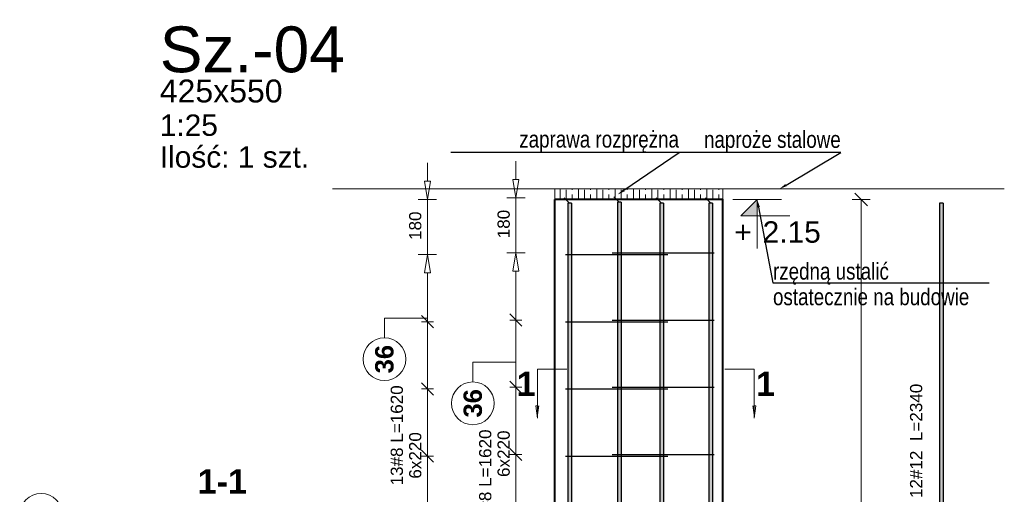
# Model space of a CAD drawing. Extents: x 3922 to 466978, y -142912 to 64503.
# Tile 16 of 62: x 389351 to 392574, y -125457 to -123903. Entities that reach past the tile are written whole.
import ezdxf
from ezdxf import colors
from ezdxf.entities.mleader import LeaderData, LeaderLine
from ezdxf.enums import TextEntityAlignment as Align
from ezdxf.math import Vec2, Vec3

# ---------------------------------------------------------------- set-up
doc = ezdxf.new("R2010")
doc.units = 0
doc.header["$LTSCALE"] = 10
doc.header["$MEASUREMENT"] = 0
for name, color, linetype, lineweight in [('P-Linia3', 6, 'Continuous', 60), ('P-Linia4', 253, 'Continuous', 5), ('P-Opis', 1, 'Continuous', 18), ('P-Wymiar', 254, 'Continuous', 9), ('RCAD_deskowanie', 3, 'Continuous', 40)]:
    doc.layers.add(name, color=color, linetype=linetype, lineweight=lineweight)
for name, color, linetype in [('RCAD_kształt pręta', 7, 'Continuous'), ('RCAD_opis rozkładu', 7, 'Continuous'), ('RCAD_pręt wyrzucony', 130, 'Continuous'), ('RCAD_rozkład pręta', 7, 'Continuous'), ('RCAD_symbole graficzne', 7, 'Continuous')]:
    doc.layers.add(name, color=color, linetype=linetype)
doc.styles.add('_Fd Opis', font='arial.ttf')
doc.styles.add('ROMANS', font='arial.ttf', dxfattribs={"width": 0.7})
doc.styles.add('style1', font='arial.ttf')
doc.styles.add('style3', font='arialbd.ttf')
doc.styles.add('style5', font='arialbd.ttf')
doc.dimstyles.new('A25', dxfattribs={"dimscale": 27, "dimtxt": 1.75, "dimasz": 0.06, "dimexe": 0, "dimexo": 0, "dimgap": 1, "dimtad": 1, "dimdec": 4, "dimrnd": 0.1, "dimdsep": 46, "dimtxsty": 'ROMANS', "dimblk": '[[[[[[[[', "dimcen": 2, "dimdle": 2, "dimse1": 1, "dimse2": 1, "dimclrd": 256, "dimclrt": 1, "dimadec": 0, "dimazin": 0, "dimtfac": 1, "dimtdec": 4, "dimtix": 1, "dimtmove": 2, "dimatfit": 3, "dimldrblk": '[[[[[[[[', "dimfxl": 0, "dimtvp": 0.6, "dimtolj": 1, "dimlwd": -1, "dimarcsym": 0})

# ---------------------------------------------------------------- blocks, each defined once
blk = doc.blocks.new('[[[[[[[[')
at = {"layer": 'P-Wymiar'}
for p, q in [((-12.7, -12.7), (12.7, 12.7)), ((0, 0), (-4.6, 0)), ((0, 18), (0, -18))]:
    blk.add_line(p, q, dxfattribs=at)
blk = doc.blocks.new('*D475')
at = {"layer": 'Defpoints', "color": 0, "transparency": 16777216}
for p in [(391782.1, -124492), (392105.4, -126842), (392105.4, -126842)]:
    blk.add_point(p, dxfattribs=at)
at = {"layer": 'P-Wymiar', "transparency": 16777216}
blk.add_line((392105.4, -124493.6), (392105.4, -126840.4), dxfattribs=at)
at = {"layer": 'P-Wymiar', "transparency": 16777216, "xscale": 1.62, "yscale": 1.62, "zscale": 1.62}
for p, rotation in [((392105.4, -124492), 90), ((392105.4, -126842), 270)]:
    blk.add_blockref('[[[[[[[[', p, dxfattribs=dict(at, rotation=rotation))
at = {"layer": 'P-Wymiar', "color": 1, "transparency": 16777216, "insert": (392054.3, -125667), "char_height": 47.25, "attachment_point": 5, "rotation": 90, "style": 'ROMANS'}
blk.add_mtext('\\A1;2350', dxfattribs=at)

msp = doc.modelspace()

# ---------------------------------------------------------------- hatches: boundary and pattern name
at = {"layer": 'P-Linia4'}
h = msp.add_hatch(dxfattribs=at)
h.set_pattern_fill('GOST_WOOD', color=256, scale=10)
h.set_pattern_definition([(90, (0, 0), (60, -4e-15), [100, -20]), (90, (20, -20), (60, -4e-15), [60, -15, 30, -15]), (90, (40, -50), (60, -4e-15), [100, -20])])
h.paths.add_polyline_path([(391102.82539, -124491.97622), (391652.95895, -124491.97622), (391652.95895, -124457.21041), (391102.82539, -124457.21041)])
at = {"layer": 'RCAD_kształt pręta'}
for points in [[(391145.01133, -124503.89093), (391157.01133, -124503.89093), (391157.01133, -126840.67669), (391145.01133, -126840.67669)], [(391307.78321, -124500.19233), (391319.78321, -124500.19233), (391319.78321, -126836.97808), (391307.78321, -126836.97808)], [(391446.50848, -124503.89093), (391458.50848, -124503.89093), (391458.50848, -126840.67669), (391446.50848, -126840.67669)], [(391607.43153, -124503.89093), (391619.43153, -124503.89093), (391619.43153, -126840.67669), (391607.43153, -126840.67669)]]:
    msp.add_hatch(color=4, dxfattribs=at).paths.add_polyline_path(points, flags=0)
at = {"layer": 'RCAD_pręt wyrzucony'}
msp.add_hatch(color=4, dxfattribs=at).paths.add_polyline_path([(392361.8405, -124503.89093), (392373.8405, -124503.89093), (392373.8405, -126840.67669), (392361.8405, -126840.67669)], flags=0)
at = {"layer": 'RCAD_symbole graficzne'}
msp.add_hatch(color=1, dxfattribs=at).paths.add_polyline_path([(391711.95087, -124545.30956), (391765.2842, -124491.97622), (391765.2842, -124545.30956)], flags=0)
at = {"layer": 'RCAD_symbole graficzne', "linetype": 'Continuous', "lineweight": 0}
for points in [[(391046.33414, -125207.2369), (391046.33414, -125167.2369), (391052.036, -125167.2369)], [(391755.15309, -125207.2369), (391755.15309, -125167.2369), (391749.45123, -125167.2369)]]:
    msp.add_hatch(color=7, dxfattribs=at).paths.add_polyline_path(points, flags=0)

# ---------------------------------------------------------------- linework, layer by layer
at = {"layer": 'P-Linia4'}
msp.add_lwpolyline([(390374.69017, -124457.21041), (392573.97161, -124457.21041)], dxfattribs=at)
msp.add_lwpolyline([(391102.82539, -124491.97622), (391652.95895, -124491.97622), (391652.95895, -124457.21041), (391102.82539, -124457.21041)], close=True, dxfattribs=at)
at = {"layer": 'RCAD_deskowanie'}
for points in [[(391102.82539, -126841.97622), (391102.82539, -124491.97622), (391102.82539, -124491.97622)], [(391652.82539, -126841.97622), (391652.82539, -124491.97622), (391102.82539, -124491.97622)]]:
    msp.add_lwpolyline(points, dxfattribs=at)
at = {"layer": 'RCAD_kształt pręta', "color": 2, "lineweight": 5}
for p, q in [((391151.01133, -124503.89093), (391133.51133, -124486.39093)), ((391313.78321, -124500.19233), (391296.28321, -124482.69233)), ((391452.50848, -124503.89093), (391435.00848, -124486.39093)), ((391613.43153, -124503.89093), (391595.93153, -124486.39093))]:
    msp.add_line(p, q, dxfattribs=at)
at = {"layer": 'RCAD_kształt pręta', "color": 4}
for p, q in [((391145.01133, -124503.89093), (391145.01133, -126840.67669)), ((391157.01133, -124503.89093), (391145.01133, -124503.89093)), ((391157.01133, -124503.89093), (391157.01133, -126840.67669)), ((391307.78321, -124500.19233), (391307.78321, -126836.97808)), ((391319.78321, -124500.19233), (391307.78321, -124500.19233)), ((391319.78321, -124500.19233), (391319.78321, -126836.97808)), ((391446.50848, -124503.89093), (391446.50848, -126840.67669)), ((391458.50848, -124503.89093), (391446.50848, -124503.89093)), ((391458.50848, -124503.89093), (391458.50848, -126840.67669)), ((391607.43153, -124503.89093), (391607.43153, -126840.67669)), ((391619.43153, -124503.89093), (391607.43153, -124503.89093)), ((391619.43153, -124503.89093), (391619.43153, -126840.67669))]:
    msp.add_line(p, q, dxfattribs=at)
at = {"layer": 'RCAD_opis rozkładu', "color": 8, "lineweight": 0}
for p, q in [((390686.04212, -124371.97622), (390686.04212, -124431.97622)), ((390975.42136, -124366.43006), (390975.42136, -124426.43006)), ((390686.04212, -124491.97622), (390676.04212, -124431.97622)), ((390696.04212, -124431.97622), (390676.04212, -124431.97622)), ((390696.04212, -124431.97622), (390686.04212, -124491.97622)), ((390975.42136, -124486.43006), (390965.42136, -124426.43006)), ((390985.42136, -124426.43006), (390965.42136, -124426.43006)), ((390985.42136, -124426.43006), (390975.42136, -124486.43006)), ((390945.42136, -124486.43006), (391005.42136, -124486.43006)), ((390975.42136, -124666.43006), (390975.42136, -124486.43006)), ((390656.04212, -124491.97622), (390716.04212, -124491.97622)), ((390686.04212, -124671.97622), (390686.04212, -124491.97622)), ((390656.04212, -124671.97622), (390716.04212, -124671.97622)), ((390676.04212, -124731.97622), (390686.04212, -124671.97622)), ((390686.04212, -124671.97622), (390696.04212, -124731.97622)), ((390945.42136, -124666.43006), (391005.42136, -124666.43006)), ((390965.42136, -124726.43006), (390975.42136, -124666.43006)), ((390975.42136, -124666.43006), (390985.42136, -124726.43006)), ((390676.04212, -124731.97622), (390696.04212, -124731.97622)), ((390686.04212, -124891.97622), (390686.04212, -124731.97622)), ((390965.42136, -124726.43006), (390985.42136, -124726.43006)), ((390975.42136, -124886.43006), (390975.42136, -124726.43006)), ((390706.04212, -124911.97622), (390666.04212, -124871.97622)), ((390995.42136, -124906.43006), (390955.42136, -124866.43006)), ((390545.25717, -124879.73266), (390686.04212, -124879.73266)), ((390545.25717, -124879.73266), (390545.25717, -124944.4232)), ((390666.04212, -124891.97622), (390706.04212, -124891.97622)), ((390686.04212, -125111.97622), (390686.04212, -124891.97622)), ((390955.42136, -124886.43006), (390995.42136, -124886.43006)), ((390975.42136, -125106.43006), (390975.42136, -124886.43006)), ((390834.63641, -125024.30378), (390975.42136, -125024.30378)), ((390834.63641, -125024.30378), (390834.63641, -125088.99432)), ((390706.04212, -125131.97622), (390666.04212, -125091.97622)), ((390995.42136, -125126.43006), (390955.42136, -125086.43006)), ((390666.04212, -125111.97622), (390706.04212, -125111.97622)), ((390686.04212, -125331.97622), (390686.04212, -125111.97622)), ((390955.42136, -125106.43006), (390995.42136, -125106.43006)), ((390975.42136, -125326.43006), (390975.42136, -125106.43006)), ((390706.04212, -125351.97622), (390666.04212, -125311.97622)), ((390995.42136, -125346.43006), (390955.42136, -125306.43006)), ((390666.04212, -125331.97622), (390706.04212, -125331.97622)), ((390686.04212, -125441.97622), (390686.04212, -125331.97622)), ((390955.42136, -125326.43006), (390995.42136, -125326.43006)), ((390975.42136, -125436.43006), (390975.42136, -125326.43006)), ((390686.04212, -125441.97622), (390686.04212, -125551.97622)), ((390975.42136, -125436.43006), (390975.42136, -125546.43006))]:
    msp.add_line(p, q, dxfattribs=at)
for centre in [(390545.25717, -125014.4232), (390834.63641, -125158.99432), (389421.4358, -125524.3468)]:
    msp.add_circle(centre, 70, dxfattribs=at)
at = {"layer": 'RCAD_pręt wyrzucony', "color": 4}
for p, q in [((392361.8405, -124503.89093), (392361.8405, -126840.67669)), ((392373.8405, -124503.89093), (392361.8405, -124503.89093)), ((392373.8405, -124503.89093), (392373.8405, -126840.67669))]:
    msp.add_line(p, q, dxfattribs=at)
at = {"layer": 'RCAD_rozkład pręta', "color": 7, "linetype": 'ByBlock', "lineweight": 30}
for p, q in [((391137.82539, -124671.97622), (391472.32805, -124671.97622)), ((391290.19809, -124666.43006), (391624.70076, -124666.43006)), ((391137.82539, -124891.97622), (391472.32805, -124891.97622)), ((391290.19809, -124886.43006), (391624.70076, -124886.43006)), ((391137.82539, -125111.97622), (391472.32805, -125111.97622)), ((391290.19809, -125106.43006), (391624.70076, -125106.43006)), ((391137.82539, -125331.97622), (391472.32805, -125331.97622)), ((391290.19809, -125326.43006), (391624.70076, -125326.43006))]:
    msp.add_line(p, q, dxfattribs=at)
at = {"layer": 'RCAD_symbole graficzne', "color": 1, "lineweight": 0}
for p, q in [((391845.2842, -124491.97622), (391685.2842, -124491.97622)), ((391711.95087, -124545.30956), (391765.2842, -124491.97622)), ((391765.2842, -124491.97622), (391765.2842, -124651.97622)), ((391871.95087, -124545.30956), (391711.95087, -124545.30956))]:
    msp.add_line(p, q, dxfattribs=at)
at = {"layer": 'RCAD_symbole graficzne', "color": 7, "linetype": 'Continuous', "lineweight": 0}
for p, q in [((391046.33414, -125047.2369), (391142.33414, -125047.2369)), ((391046.33414, -125207.2369), (391046.33414, -125047.2369)), ((391755.15309, -125047.2369), (391659.15309, -125047.2369)), ((391755.15309, -125207.2369), (391755.15309, -125047.2369)), ((391046.33414, -125167.2369), (391040.63228, -125167.2369)), ((391046.33414, -125207.2369), (391040.63228, -125167.2369)), ((391755.15309, -125167.2369), (391760.85495, -125167.2369)), ((391755.15309, -125207.2369), (391760.85495, -125167.2369))]:
    msp.add_line(p, q, dxfattribs=at)

# ---------------------------------------------------------------- texts
at = {"layer": 'P-Linia3', "style": '_Fd Opis'}
msp.add_text('Sz.-04', height=150, dxfattribs=at).set_placement((390112.69653, -124000.02892), align=Align.MIDDLE)
at = {"layer": 'P-Linia3', "color": 3, "style": '_Fd Opis'}
msp.add_text('425x550', height=75, dxfattribs=at).set_placement((390010.88889, -124136.39551), align=Align.MIDDLE)
at = {"layer": 'P-Linia3', "char_height": 70, "attachment_point": 1, "style": '_Fd Opis'}
for s, insert in [('1:25', (389809.88275, -124213.32642)), ('Ilość: 1 szt.', (389809.88275, -124317.48674))]:
    msp.add_mtext(s, dxfattribs=dict(at, insert=insert))
at = {"layer": 'RCAD_opis rozkładu', "color": 2, "char_height": 40, "rotation": 90, "style": 'style1'}
for s, insert, attachment_point in [('180', (390666.46504, -124624.2136), 7), ('180', (390955.84428, -124618.66744), 7), ('13#8 L=1620', (390585.95295, -125263.973), 5), ('13#8 L=1620', (390875.33218, -125408.54412), 5), ('6x220', (390955.84428, -125400.16812), 7), ('6x220', (390666.46504, -125405.71429), 7)]:
    msp.add_mtext(s, dxfattribs=dict(at, insert=insert, attachment_point=attachment_point))
at = {"layer": 'RCAD_opis rozkładu', "color": 1, "char_height": 60, "attachment_point": 5, "rotation": 90, "style": 'style3'}
for insert in [(390545.25717, -125014.4232), (390834.63641, -125158.99432)]:
    msp.add_mtext('36', dxfattribs=dict(at, insert=insert))
at = {"layer": 'RCAD_pręt wyrzucony', "color": 2, "insert": (392285.60038, -125282.07231), "char_height": 40, "attachment_point": 5, "rotation": 90, "style": 'style1'}
msp.add_mtext('12#12  L=2340', dxfattribs=at)
at = {"layer": 'RCAD_symbole graficzne', "color": 2, "style": 'style1'}
msp.add_text('+', height=70, dxfattribs=at).set_placement((391747.50643, -124563.08733), align=Align.TOP_RIGHT)
msp.add_text('2.15 ', height=70, dxfattribs=at).set_placement((391783.06198, -124563.08733), align=Align.TOP_LEFT)
at = {"layer": 'RCAD_symbole graficzne', "color": 73, "char_height": 80, "attachment_point": 5, "style": 'style5'}
for s, insert in [('1', (391009.04083, -125095.43336)), ('1', (391792.44641, -125095.43336)), ('1-1', (390014.61358, -125414.89556))]:
    msp.add_mtext(s, dxfattribs=dict(at, insert=insert))

# ---------------------------------------------------------------- dimensions: what is measured, and where the dimension line sits
at = {"layer": 'P-Wymiar', "color": 21}
dim = msp.add_linear_dim(base=(392105.41825, -126841.97622), p1=(391782.09913, -124491.97622), p2=(392105.41825, -126841.97622), angle=90, dimstyle='A25', override={"dimtmove": 0, "dimfxl": 0.18, "dimfxlon": 1}, dxfattribs=at)
dim.commit()
dim.dimension.update_dxf_attribs({"geometry": '*D475', "text_midpoint": (392054.27756, -125666.97622)})

# ---------------------------------------------------------------- leaders
at = {"layer": 'P-Opis'}
ml = msp.add_multileader_mtext('Standard', dxfattribs=at)
ml.set_content('{\\W0.8;zaprawa rozprężna}', color=256, style='_Fd Opis')
ml.set_leader_properties()
ml.build(insert=Vec2(0, 0))
ml.multileader.update_dxf_attribs({"has_dogleg": 0, "text_left_attachment_type": 6, "text_right_attachment_type": 6, "arrow_head_size": 25})
ctx = ml.context
ctx.base_point, ctx.char_height, ctx.arrow_head_size, ctx.landing_gap_size, ctx.plane_origin = Vec3(390989.74637, -124337.83804), 55, 25, 0.5, Vec3(390815.19409, -124632.85419)
ctx.left_attachment, ctx.right_attachment, ctx.text_align_type = 6, 6, 2
notes = []
notes.append((ctx, [(1, (1, 1, 0), (391822.45176, -124337.83804), (-1, 0), 312.76951, [(1, [(391308.52481, -124475.48796)], 0, [])])]))
ctx.mtext.insert, ctx.mtext.rotation, ctx.mtext.alignment, ctx.mtext.line_spacing_factor, ctx.mtext.line_spacing_style = Vec3(391509.18225, -124266.70571), 6.2831853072, 3, 0.914286, 2
ml = msp.add_multileader_mtext('Standard', dxfattribs=at)
ml.set_content('{\\W0.8;naproże stalowe}', color=256, style='_Fd Opis')
ml.set_leader_properties()
ml.build(insert=Vec2(0, 0))
ml.multileader.update_dxf_attribs({"has_dogleg": 0, "text_left_attachment_type": 6, "text_right_attachment_type": 6, "arrow_head_size": 25})
ctx = ml.context
ctx.base_point, ctx.char_height, ctx.arrow_head_size, ctx.landing_gap_size, ctx.plane_origin = Vec3(391597.1602, -124337.83804), 55, 25, 0.5, Vec3(391344.6925, -124632.85419)
ctx.left_attachment, ctx.right_attachment, ctx.text_align_type = 6, 6, 2
notes.append((ctx, [(1, (1, 1, 0), (392351.95017, -124337.83804), (-1, 0), 312.76951, [(1, [(391838.02322, -124457.21041)], 0, [])])]))
ctx.mtext.insert, ctx.mtext.rotation, ctx.mtext.alignment, ctx.mtext.line_spacing_factor, ctx.mtext.line_spacing_style = Vec3(392038.68066, -124267.5686), 6.2831853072, 3, 0.914286, 2
ml = msp.add_multileader_mtext('Standard', dxfattribs=at)
ml.set_content('{\\W0.8;rzędną ustalić ostatecznie na budowie}', color=256, style='_Fd Opis')
ml.set_leader_properties()
ml.build(insert=Vec2(0, 0))
ml.multileader.update_dxf_attribs({"has_dogleg": 0, "text_left_attachment_type": 6, "text_right_attachment_type": 6, "arrow_head_size": 25})
ctx = ml.context
ctx.base_point, ctx.char_height, ctx.arrow_head_size, ctx.landing_gap_size, ctx.plane_origin = Vec3(391816.43875, -124764.9731), 55, 25, 0.5, Vec3(392510.92691, -125059.98924)
ctx.left_attachment, ctx.right_attachment = 6, 6
notes.append((ctx, [(1, (1, 1, 0), (391503.66924, -124764.9731), (1, 0), 312.76951, [(1, [(391765.2842, -124491.97622)], 0, [])])]))
ctx.mtext.insert, ctx.mtext.width, ctx.mtext.line_spacing_factor, ctx.mtext.line_spacing_style = Vec3(391816.93875, -124698.9731), 700.8127498, 0.914286, 2
for ctx, leaders in notes:
    for number, flags, end, landing, length, lines in leaders:
        leader = LeaderData()
        leader.index, (leader.has_last_leader_line, leader.has_dogleg_vector, leader.attachment_direction) = number, flags
        leader.last_leader_point, leader.dogleg_vector, leader.dogleg_length = Vec3(end), Vec3(landing), length
        for number, points, colour, breaks in lines:
            line = LeaderLine()
            line.index, line.vertices, line.color, line.breaks = number, Vec3.list(points), colors.encode_raw_color(colour), breaks
            leader.lines.append(line)
        ctx.leaders.append(leader)

doc.saveas('drawing.dxf')
